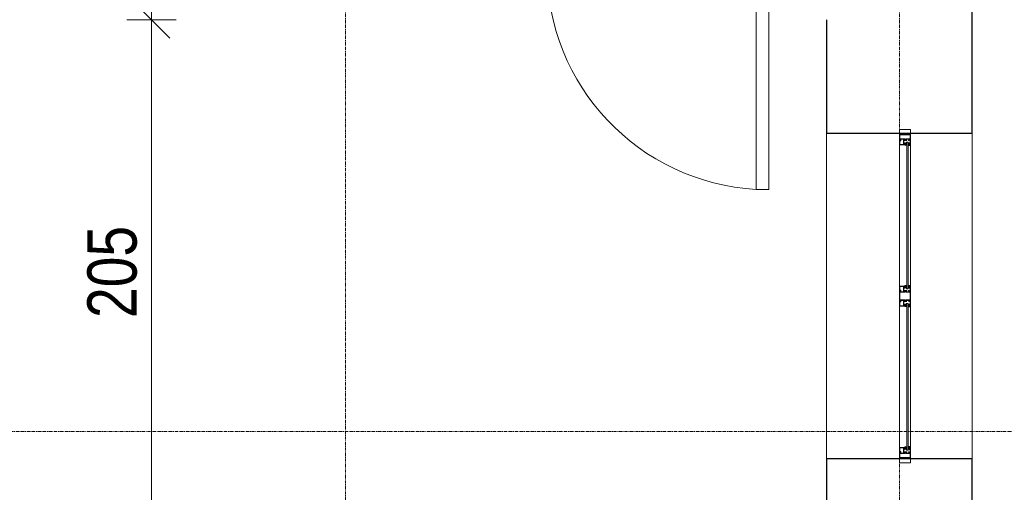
# Model space of a CAD drawing. Header units: millimetres. Extents: x -56641 to 6003, y -24465 to 16563.
# Tile 75 of 79: x -6289 to -2298, y -2639 to -724. Entities that reach past the tile are written whole.
import ezdxf

# ---------------------------------------------------------------- set-up
doc = ezdxf.new("R2010")
doc.units = ezdxf.units.MM
doc.linetypes.add('Linia siatki', pattern=[22.225, 12.7, -3.175, 3.175, -3.175])
for name, color, linetype, lineweight in [('A-ANNO-DIMS', 7, 'Continuous', 5), ('A-ANNO-DIMS-100', 7, 'Continuous', 5), ('A-DETL-GENF', 7, 'Continuous', 5), ('A-DOOR', 7, 'Continuous', 5), ('A-GLAZ', 7, 'Continuous', 5), ('A-WALL', 7, 'Continuous', 5), ('G-IMPT', 7, 'Continuous', 5), ('S-GRID', 7, 'Continuous', 5)]:
    doc.layers.add(name, color=color, linetype=linetype, lineweight=lineweight)
doc.styles.add('Arial_2', font='arial.ttf', dxfattribs={"width": 0.8, "height": 200})
doc.dimstyles.new('REVIT_standard', dxfattribs={"dimscale": 304.8, "dimtxt": 204.05188, "dimasz": 0.492126, "dimexe": 0.328084, "dimexo": 0.0625, "dimgap": 0, "dimtad": 1, "dimdec": 0, "dimlfac": 0.1, "dimzin": 0, "dimdsep": 46, "dimtxsty": 'Arial_2', "dimblk1": 'OBLIQUE', "dimblk2": 'OBLIQUE', "dimsah": 1, "dimcen": 0.09, "dimazin": 0, "dimtfac": 1, "dimtdec": 4, "dimtix": 1, "dimtmove": 0, "dimatfit": 3, "dimfxl": 0.328084, "dimfxlon": 1, "dimtvp": 1, "dimtolj": 1, "dimtzin": 0, "dimarcsym": 2})

# ---------------------------------------------------------------- blocks, each defined once
blk = doc.blocks.new('Aluprof_MB-45_I_Alu_Window-FIX-4-panel_ENG_R-00495 - 1230 x 1486-1786218-RZUT PIWNICY')
at = {"layer": 'A-DETL-GENF'}
for p, q in [((-43.5, 45), (-610, 45)), ((610, 45), (43.5, 45)), ((-38.7, 0), (-613.3, 0)), ((-610, 36), (-43.5, 36)), ((-610, 30), (-43.5, 30)), ((613.2, 0), (11.1, 0)), ((43.5, 36), (610, 36)), ((43.5, 30), (610, 30))]:
    blk.add_line(p, q, dxfattribs=at)
at = {"layer": 'A-GLAZ', "color": 55, "true_color": 0xafaf3c}
for p, q in [((-675, 45), (-660, 45)), ((-675, 0), (-675, 45)), ((-660, 45), (-660, 0)), ((675, 45), (660, 45)), ((660, 45), (660, 0)), ((675, 0), (675, 45)), ((-660, 0), (-675, 0)), ((660, 0), (675, 0))]:
    blk.add_line(p, q, dxfattribs=at)
at = {"layer": 'G-IMPT'}
for p, q in [((-622.7, 30), (-622.4, 30)), ((-613.2, 26.4), (-615.1, 26.4)), ((-613, 21.6), (-612.9, 23.3)), ((-611.9, 21.4), (-612.8, 21.4)), ((-612.6, 27.3), (-612.7, 26.8)), ((-612.4, 30), (-610.9, 30)), ((-609.9, 28.3), (-611.1, 22.1)), ((-43.6, 28.3), (-42.4, 22.1)), ((-41.1, 30), (-42.6, 30)), ((-41.6, 21.4), (-40.7, 21.4)), ((-40.9, 27.3), (-40.8, 26.8)), ((-40.5, 21.6), (-40.6, 23.3)), ((-40.3, 26.4), (-38.4, 26.4)), ((-30.8, 30), (-31.1, 30)), ((30.8, 30), (31.1, 30)), ((40.3, 26.4), (38.4, 26.4)), ((40.5, 21.6), (40.6, 23.3)), ((41.6, 21.4), (40.7, 21.4)), ((40.9, 27.3), (40.8, 26.8)), ((41.1, 30), (42.6, 30)), ((43.6, 28.3), (42.4, 22.1)), ((609.9, 28.3), (611.1, 22.1)), ((612.4, 30), (610.9, 30)), ((611.9, 21.4), (612.8, 21.4)), ((612.6, 27.3), (612.7, 26.8)), ((613, 21.6), (612.9, 23.3)), ((613.2, 26.4), (615.1, 26.4)), ((622.7, 30), (622.4, 30))]:
    blk.add_line(p, q, dxfattribs=at)
at = {"layer": 'G-IMPT', "flags": 128}
for points in [[(-610, 44.5), (-610.5, 45), (-660, 45), (-660, 41.4), (-658.5, 41), (-658, 41), (-658, 43), (-655, 43), (-655, 33.3), (-654.8, 33.1), (-655, 32.9), (-655, 25), (-658, 25), (-658, 27), (-658.5, 27), (-660, 26.6), (-660, 18.4), (-658.5, 18), (-658, 18), (-658, 20), (-655, 20), (-655, 11.2), (-654.8, 11), (-655, 10.8), (-655, 2), (-658, 2), (-658, 4), (-658.5, 4), (-660, 3.6), (-660, 0), (-631, 0), (-631, 3.6), (-632.5, 4), (-633, 4), (-633, 2), (-636, 2), (-636, 10.8), (-636.2, 11), (-636, 11.2), (-636, 20), (-633, 20), (-633, 18), (-632.5, 18), (-631, 18.4), (-631, 29.1), (-631.2, 29.3), (-632, 29.3), (-632.2, 29.1), (-632.2, 27.8), (-636, 27.8), (-636, 32.9), (-636.2, 33.1), (-636, 33.3), (-636, 38.3), (-632.2, 38.3), (-632.2, 37), (-632, 36.8), (-631.2, 36.8), (-631, 37), (-631, 39.5), (-631.2, 39.7), (-634.5, 39.7), (-634.5, 41), (-636, 41), (-636, 43.4), (-620, 43.4), (-620, 41), (-621.5, 41), (-621.5, 40), (-618, 40), (-617, 41), (-618.5, 41), (-618.5, 43.5), (-611.5, 43.5), (-611.5, 41), (-613, 41), (-612, 40), (-610, 40)], [(-637.6, 26.8), (-637.1, 26.3), (-632.5, 26.3), (-632.5, 21.5), (-637.1, 21.5), (-637.6, 21), (-637.6, 1.6), (-653.4, 1.6), (-653.4, 21), (-653.9, 21.5), (-658.5, 21.5), (-658.5, 23.5), (-653.9, 23.5), (-653.4, 24), (-653.4, 43.4), (-637.6, 43.4)], [(-616.3, 36.1), (-617.9, 36.1), (-618.7, 36), (-620, 36), (-620.3, 36.3), (-620, 39.7), (-619.7, 40), (-610.3, 40), (-610, 39.7), (-609.7, 36.3), (-610, 36), (-611.3, 36), (-612.1, 36.1), (-613.7, 36.1), (-614.4, 36), (-615.6, 36)], [(-37.2, 36.1), (-35.6, 36.1), (-34.8, 36), (-33.5, 36), (-33.2, 36.3), (-33.5, 39.7), (-33.8, 40), (-43.2, 40), (-43.5, 39.7), (-43.8, 36.3), (-43.5, 36), (-42.2, 36), (-41.4, 36.1), (-39.8, 36.1), (-39.1, 36), (-37.9, 36)], [(43, 45), (43.5, 44.5), (43.5, 40), (41.5, 40), (40.5, 41), (42, 41), (42, 43.5), (35, 43.5), (35, 41), (36.5, 41), (35.5, 40), (32, 40), (32, 41), (33.5, 41), (33.5, 43.2), (17.5, 43.2), (17.5, 41), (19, 41), (19, 39.7), (22.3, 39.7), (22.5, 39.5), (22.5, 37), (22.3, 36.8), (21.5, 36.8), (21.3, 37), (21.3, 38.3), (17.4, 38.3), (17.4, 33.3), (17.2, 33.1), (17.4, 32.9), (17.4, 27.8), (21.3, 27.8), (21.3, 29.1), (21.5, 29.3), (22.3, 29.3), (22.5, 29.1), (22.5, 18.4), (21, 18), (20.5, 18), (20.5, 20), (17.5, 20), (17.5, 11.2), (17.3, 11), (17.5, 10.8), (17.5, 2), (20.5, 2), (20.5, 4), (21, 4), (22.5, 3.6), (22.5, 0), (-22.5, 0), (-22.5, 3.6), (-21, 4), (-20.5, 4), (-20.5, 2), (-17.5, 2), (-17.5, 10.8), (-17.3, 11), (-17.5, 11.2), (-17.5, 20), (-20.5, 20), (-20.5, 18), (-21, 18), (-22.5, 18.4), (-22.5, 29.1), (-22.3, 29.3), (-21.5, 29.3), (-21.3, 29.1), (-21.3, 27.8), (-17.4, 27.8), (-17.4, 32.9), (-17.2, 33.1), (-17.4, 33.3), (-17.4, 38.3), (-21.3, 38.3), (-21.3, 37), (-21.5, 36.8), (-22.3, 36.8), (-22.5, 37), (-22.5, 39.5), (-22.3, 39.7), (-19, 39.7), (-19, 41), (-17.5, 41), (-17.5, 43.4), (-33.5, 43.4), (-33.5, 41), (-32, 41), (-32, 40), (-35.5, 40), (-36.5, 41), (-35, 41), (-35, 43.5), (-42, 43.5), (-42, 41), (-40.5, 41), (-41.5, 40), (-43.5, 40), (-43.5, 44.5), (-43, 45)], [(-15.7, 43.2), (15.7, 43.2), (15.7, 26.5), (16.2, 26), (20.7, 26), (20.7, 21.8), (16.2, 21.8), (15.7, 21.3), (15.7, 1.8), (-15.7, 1.8), (-15.7, 21.3), (-16.2, 21.8), (-20.7, 21.8), (-20.7, 26), (-16.2, 26), (-15.7, 26.5)], [(37.2, 36.1), (35.6, 36.1), (34.8, 36), (33.5, 36), (33.2, 36.3), (33.5, 39.7), (33.8, 40), (43.2, 40), (43.5, 39.7), (43.8, 36.3), (43.5, 36), (42.2, 36), (41.4, 36.1), (39.8, 36.1), (39.1, 36), (37.9, 36)], [(616.3, 36.1), (617.9, 36.1), (618.7, 36), (620, 36), (620.3, 36.3), (620, 39.7), (619.7, 40), (610.3, 40), (610, 39.7), (609.7, 36.3), (610, 36), (611.3, 36), (612.1, 36.1), (613.7, 36.1), (614.4, 36), (615.6, 36)], [(610, 44.5), (610.5, 45), (660, 45), (660, 41.4), (658.5, 41), (658, 41), (658, 43), (655, 43), (655, 33.3), (654.8, 33.1), (655, 32.9), (655, 25), (658, 25), (658, 27), (658.5, 27), (660, 26.6), (660, 18.4), (658.5, 18), (658, 18), (658, 20), (655, 20), (655, 11.2), (654.8, 11), (655, 10.8), (655, 2), (658, 2), (658, 4), (658.5, 4), (660, 3.6), (660, 0), (631, 0), (631, 3.6), (632.5, 4), (633, 4), (633, 2), (636, 2), (636, 10.8), (636.2, 11), (636, 11.2), (636, 20), (633, 20), (633, 18), (632.5, 18), (631, 18.4), (631, 29.1), (631.2, 29.3), (632, 29.3), (632.2, 29.1), (632.2, 27.8), (636, 27.8), (636, 32.9), (636.2, 33.1), (636, 33.3), (636, 38.3), (632.2, 38.3), (632.2, 37), (632, 36.8), (631.2, 36.8), (631, 37), (631, 39.5), (631.2, 39.7), (634.5, 39.7), (634.5, 41), (636, 41), (636, 43.4), (620, 43.4), (620, 41), (621.5, 41), (621.5, 40), (618, 40), (617, 41), (618.5, 41), (618.5, 43.5), (611.5, 43.5), (611.5, 41), (613, 41), (612, 40), (610, 40)], [(637.6, 26.8), (637.1, 26.3), (632.5, 26.3), (632.5, 21.5), (637.1, 21.5), (637.6, 21), (637.6, 1.6), (653.4, 1.6), (653.4, 21), (653.9, 21.5), (658.5, 21.5), (658.5, 23.5), (653.9, 23.5), (653.4, 24), (653.4, 43.4), (637.6, 43.4)], [(-633.2, 4.2), (-633.3, 3.8), (-633.9, 3.6), (-635, 4.3), (-634.7, 5.2), (-629.8, 5.2), (-629.8, 1.9), (-629.3, 1.4), (-615.4, 1.4), (-614.4, 2.4), (-614.4, 16.3), (-614.9, 16.8), (-632.2, 16.8), (-635.1, 16.8), (-635.5, 17.7), (-633.6, 19.5), (-633.2, 19.4), (-633.2, 17.8), (-631, 17.8), (-614.8, 17.8), (-614.3, 18.3), (-614.3, 20.5), (-615.5, 20.5), (-620.6, 22.4), (-621, 22.9), (-620.9, 23.3), (-620.2, 23.5), (-615.3, 21.7), (-614.5, 21.7), (-614.8, 23.5), (-613.5, 23.5), (-613, 23), (-613, 0.3), (-613.3, 0), (-631, 0), (-631, 4.2)], [(-20.3, 4.2), (-20.2, 3.8), (-19.6, 3.6), (-18.5, 4.3), (-18.8, 5.2), (-23.7, 5.2), (-23.7, 1.9), (-24.2, 1.4), (-38.1, 1.4), (-39.1, 2.4), (-39.1, 16.3), (-38.6, 16.8), (-21.3, 16.8), (-18.4, 16.8), (-18, 17.7), (-19.9, 19.5), (-20.3, 19.4), (-20.3, 17.8), (-22.5, 17.8), (-38.7, 17.8), (-39.2, 18.3), (-39.2, 20.5), (-38, 20.5), (-32.9, 22.4), (-32.5, 22.9), (-32.6, 23.3), (-33.3, 23.5), (-38.2, 21.7), (-39, 21.7), (-38.7, 23.5), (-40, 23.5), (-40.5, 23), (-40.5, 0.3), (-40.3, 0), (-22.5, 0), (-22.5, 4.2)], [(20.3, 4.2), (20.2, 3.8), (19.6, 3.6), (18.5, 4.3), (18.8, 5.2), (23.7, 5.2), (23.7, 1.9), (24.2, 1.4), (38.1, 1.4), (39.1, 2.4), (39.1, 16.3), (38.6, 16.8), (21.3, 16.8), (18.4, 16.8), (18, 17.7), (19.9, 19.5), (20.3, 19.4), (20.3, 17.8), (22.5, 17.8), (38.7, 17.8), (39.2, 18.3), (39.2, 20.5), (38, 20.5), (32.9, 22.4), (32.5, 22.9), (32.6, 23.3), (33.3, 23.5), (38.2, 21.7), (39, 21.7), (38.7, 23.5), (40, 23.5), (40.5, 23), (40.5, 0.3), (40.2, 0), (22.5, 0), (22.5, 4.2)], [(633.2, 4.2), (633.3, 3.8), (633.9, 3.6), (635, 4.3), (634.7, 5.2), (629.8, 5.2), (629.8, 1.9), (629.3, 1.4), (615.4, 1.4), (614.4, 2.4), (614.4, 16.3), (614.9, 16.8), (632.2, 16.8), (635.1, 16.8), (635.5, 17.7), (633.6, 19.5), (633.2, 19.4), (633.2, 17.8), (631, 17.8), (614.8, 17.8), (614.3, 18.3), (614.3, 20.5), (615.5, 20.5), (620.6, 22.4), (621, 22.9), (620.9, 23.3), (620.2, 23.5), (615.3, 21.7), (614.5, 21.7), (614.8, 23.5), (613.5, 23.5), (613, 23), (613, 0.3), (613.2, 0), (631, 0), (631, 4.2)]]:
    blk.add_lwpolyline(points, close=True, dxfattribs=at)
for points in [[(-617, 40), (-617, 41), (-617.5, 41), (-617.5, 41.5), (-617.3, 41.9), (-616.5, 43), (-613.5, 43), (-612.7, 41.9), (-612.5, 41.5), (-612.5, 41), (-613, 41), (-613, 40)], [(-36.5, 40), (-36.5, 41), (-36, 41), (-36, 41.5), (-36.2, 41.9), (-37, 43), (-40, 43), (-40.8, 41.9), (-41, 41.5), (-41, 41), (-40.5, 41), (-40.5, 40)], [(36.5, 40), (36.5, 41), (36, 41), (36, 41.5), (36.2, 41.9), (37, 43), (40, 43), (40.8, 41.9), (41, 41.5), (41, 41), (40.5, 41), (40.5, 40)], [(617, 40), (617, 41), (617.5, 41), (617.5, 41.5), (617.3, 41.9), (616.5, 43), (613.5, 43), (612.7, 41.9), (612.5, 41.5), (612.5, 41), (613, 41), (613, 40)], [(-564, 36), (-624, 36), (-624, 30), (-564, 30)], [(-613.1, 23.5), (-615.2, 23.5), (-615.4, 22.7)], [(-89.5, 36), (-29.5, 36), (-29.5, 30), (-89.5, 30)], [(-40.4, 23.5), (-38.3, 23.5), (-38.1, 22.7)], [(89.5, 36), (29.5, 36), (29.5, 30), (89.5, 30)], [(40.4, 23.5), (38.3, 23.5), (38.1, 22.7)], [(564, 36), (624, 36), (624, 30), (564, 30)], [(613.1, 23.5), (615.2, 23.5), (615.4, 22.7)]]:
    blk.add_lwpolyline(points, dxfattribs=at)
at = {"layer": 'G-IMPT'}
for centre in [(-615, 41.3), (-38.5, 41.3), (38.5, 41.3), (615, 41.3)]:
    blk.add_circle(centre, 1, dxfattribs=at)
for centre, radius, start, end in [((-622.8, 29.2), 0.82, 88.3309, 254.1936), ((-626.2, 18), 10.9, 24.1906, 72.9309), ((-623, 22.9), 7.1, 38.4087, 84.7254), ((-617, 27.7), 0.57, 216.6541, 311.4905), ((-612.3, 25.2), 4.82, 91.8339, 154.522), ((-615.9, 22.8), 0.5, 224.7824, 345), ((-612.3, 26), 3.53, 72.0819, 164.2736), ((-615.1, 27), 0.606, 180.9387, 274.7577), ((-613.4, 27), 0.711, 284.2724, 341.4484), ((-613.1, 23.3), 0.2, 355, 90), ((-612.8, 21.6), 0.2, 175, 270), ((-611.2, 27), 1.38, 95.8715, 168.0912), ((-611.9, 22.2), 0.8, 270, 355.7208), ((-611.4, 28.9), 0.492, 278.4511, 68.4438), ((-611, 28.8), 1.19, 335.9195, 86.1021), ((-42.5, 28.8), 1.19, 93.8979, 204.0805), ((-42.1, 28.9), 0.492, 111.5562, 261.5489), ((-41.6, 22.2), 0.8, 184.2792, 270), ((-41.2, 26), 3.53, 15.7264, 107.9181), ((-42.3, 27), 1.38, 11.9088, 84.1285), ((-41.2, 25.2), 4.82, 25.478, 88.1661), ((-40.1, 27), 0.711, 198.5516, 255.7276), ((-40.7, 21.6), 0.2, 270, 5), ((-40.4, 23.3), 0.2, 90, 185), ((-38.4, 27), 0.606, 265.2423, 359.0613), ((-37.6, 22.8), 0.5, 195, 315.2176), ((-27.3, 18), 10.9, 107.0691, 155.8094), ((-36.5, 27.7), 0.57, 228.5095, 323.3459), ((-30.5, 22.9), 7.1, 95.2746, 141.5913), ((-30.7, 29.2), 0.82, 285.8064, 91.6691), ((30.7, 29.2), 0.82, 88.3309, 254.1936), ((27.3, 18), 10.9, 24.1906, 72.9309), ((30.5, 22.9), 7.1, 38.4087, 84.7254), ((36.5, 27.7), 0.57, 216.6541, 311.4905), ((41.2, 25.2), 4.82, 91.8339, 154.522), ((37.6, 22.8), 0.5, 224.7824, 345), ((41.2, 26), 3.53, 72.0819, 164.2736), ((38.4, 27), 0.606, 180.9387, 274.7577), ((40.1, 27), 0.711, 284.2724, 341.4484), ((40.4, 23.3), 0.2, 355, 90), ((40.7, 21.6), 0.2, 175, 270), ((42.3, 27), 1.38, 95.8715, 168.0912), ((41.6, 22.2), 0.8, 270, 355.7208), ((42.1, 28.9), 0.492, 278.4511, 68.4438), ((42.5, 28.8), 1.19, 335.9195, 86.1021), ((611, 28.8), 1.19, 93.8979, 204.0805), ((611.4, 28.9), 0.492, 111.5562, 261.5489), ((611.9, 22.2), 0.8, 184.2792, 270), ((612.3, 26), 3.53, 15.7264, 107.9181), ((611.2, 27), 1.38, 11.9088, 84.1285), ((612.3, 25.2), 4.82, 25.478, 88.1661), ((613.4, 27), 0.711, 198.5516, 255.7276), ((612.8, 21.6), 0.2, 270, 5), ((613.1, 23.3), 0.2, 90, 185), ((615.1, 27), 0.606, 265.2423, 359.0613), ((615.9, 22.8), 0.5, 195, 315.2176), ((626.2, 18), 10.9, 107.0691, 155.8094), ((617, 27.7), 0.57, 228.5095, 323.3459), ((623, 22.9), 7.1, 95.2746, 141.5913), ((622.8, 29.2), 0.82, 285.8064, 91.6691)]:
    blk.add_arc(centre, radius, start, end, dxfattribs=at)
blk = doc.blocks.new('DIMBLOCK100-RZUT PIWNICY')
at = {"layer": 'A-ANNO-DIMS-100', "color": 250, "true_color": 0x303030, "transparency": 16777216}
for p, q in [((-5755.1, -414.4), (-5830.1, -339.4)), ((-5755.1, -414.4), (-5855.1, -414.4)), ((-5755.1, -414.4), (-5755.1, -724.4)), ((-5755.1, -414.4), (-5680.1, -489.4)), ((-5755.1, -414.4), (-5655.1, -414.4)), ((-5755.1, -724.4), (-5830.1, -649.4)), ((-5755.1, -724.4), (-5855.1, -724.4)), ((-5755.1, -724.4), (-5680.1, -799.4)), ((-5755.1, -724.4), (-5655.1, -724.4))]:
    blk.add_line(p, q, dxfattribs=at)
at = {"layer": 'A-ANNO-DIMS-100', "color": 0, "transparency": 16777216, "insert": (-6014.8, -691.8), "char_height": 200, "width": 293.835, "attachment_point": 1, "rotation": 90, "line_spacing_factor": 0.941778, "style": 'Arial_2'}
blk.add_mtext('31', dxfattribs=at)
blk = doc.blocks.new('_Oblique')
at = {"color": 0, "linetype": 'ByBlock', "lineweight": -2}
blk.add_line((-0.5, -0.5), (0.5, 0.5), dxfattribs=at)
blk = doc.blocks.new('DIMBLOCK101-RZUT PIWNICY')
at = {"layer": 'A-ANNO-DIMS-100', "color": 250, "true_color": 0x303030, "transparency": 16777216}
for p, q in [((-5755.1, -724.4), (-5830.1, -649.4)), ((-5755.1, -724.4), (-5855.1, -724.4)), ((-5755.1, -724.4), (-5755.1, -2774.4)), ((-5755.1, -724.4), (-5680.1, -799.4)), ((-5755.1, -724.4), (-5655.1, -724.4)), ((-5755.1, -2774.4), (-5830.1, -2699.4)), ((-5755.1, -2774.4), (-5855.1, -2774.4)), ((-5755.1, -2774.4), (-5680.1, -2849.4)), ((-5755.1, -2774.4), (-5655.1, -2774.4))]:
    blk.add_line(p, q, dxfattribs=at)
at = {"layer": 'A-ANNO-DIMS-100', "color": 0, "transparency": 16777216, "insert": (-6014.8, -1933.1), "char_height": 200, "width": 440.752, "attachment_point": 1, "rotation": 90, "line_spacing_factor": 0.941778, "style": 'Arial_2'}
blk.add_mtext('205', dxfattribs=at)
blk = doc.blocks.new('M_Jednoskrzydłowe płytowe - 90-1500249-RZUT PIWNICY')
at = {"layer": 'A-DOOR'}
for p, q in [((399, -220), (399, -1120.2)), ((450, -220), (399, -220)), ((450, -220), (450, -1120.2)), ((450, -1120.2), (399, -1120.2))]:
    blk.add_line(p, q, dxfattribs=at)
blk.add_arc((450, -220), 901.7, 180, 266.7576, dxfattribs=at)

msp = doc.modelspace()

# ---------------------------------------------------------------- linework, layer by layer
at = {"layer": 'A-WALL', "lineweight": 25}
for p, q in [((-2428.416, -1184.407), (-2428.416, 2595.593)), ((-3018.416, -724.407), (-3018.416, -1184.407)), ((-3018.416, -1184.407), (-2428.416, -1184.407)), ((-3018.416, -2504.407), (-3018.416, -2774.407)), ((-2428.416, -2504.407), (-3018.416, -2504.407)), ((-2428.416, -3724.407), (-2428.416, -2504.407))]:
    msp.add_line(p, q, dxfattribs=at)
at = {"layer": 'A-WALL'}
for p, q in [((-3018.416, -2504.407), (-3018.416, -1184.407)), ((-2428.416, -1184.407), (-2428.416, -2504.407))]:
    msp.add_line(p, q, dxfattribs=at)
at = {"layer": 'S-GRID', "linetype": 'Linia siatki'}
for p, q in [((-4968.416, 10521.572), (-4968.416, -21375.488)), ((-2723.416, 10521.572), (-2723.416, -21375.488)), ((-55866.741, -2392.407), (1287.74, -2392.407))]:
    msp.add_line(p, q, dxfattribs=at)

# ---------------------------------------------------------------- block references
at = {"layer": 'A-DOOR', "xscale": 0.9974656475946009, "yscale": 0.9974656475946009, "zscale": 0.9974656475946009}
msp.add_blockref('M_Jednoskrzydłowe płytowe - 90-1500249-RZUT PIWNICY', (-3701.453, -294.965), dxfattribs=at)
at = {"layer": 'A-GLAZ', "color": 55, "true_color": 0xafaf3c, "rotation": 269.9999999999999}
msp.add_blockref('Aluprof_MB-45_I_Alu_Window-FIX-4-panel_ENG_R-00495 - 1230 x 1486-1786218-RZUT PIWNICY', (-2723.416, -1844.407), dxfattribs=at)

# ---------------------------------------------------------------- dimensions: what is measured, and where the dimension line sits
at = {"layer": 'A-ANNO-DIMS', "color": 250, "true_color": 0x303030}
for base, p1, p2, override, picture, middle in [((-5755.118, -724.407), (-5655.118, -414.407), (-5655.118, -724.407), {"dimpost": '<>', "dimfxl": 310}, 'DIMBLOCK100-RZUT PIWNICY', (-5857.301, -569.407)), ((-5755.118, -2774.407), (-5655.118, -724.407), (-5655.118, -2774.407), {"dimpost": '<>', "dimfxl": 2050}, 'DIMBLOCK101-RZUT PIWNICY', (-5857.233, -1749.407))]:
    dim = msp.add_linear_dim(base=base, p1=p1, p2=p2, angle=90, dimstyle='REVIT_standard', override=override, dxfattribs=at)
    dim.commit()
    dim.dimension.update_dxf_attribs({"geometry": picture, "text_midpoint": middle})

doc.saveas('drawing.dxf')
